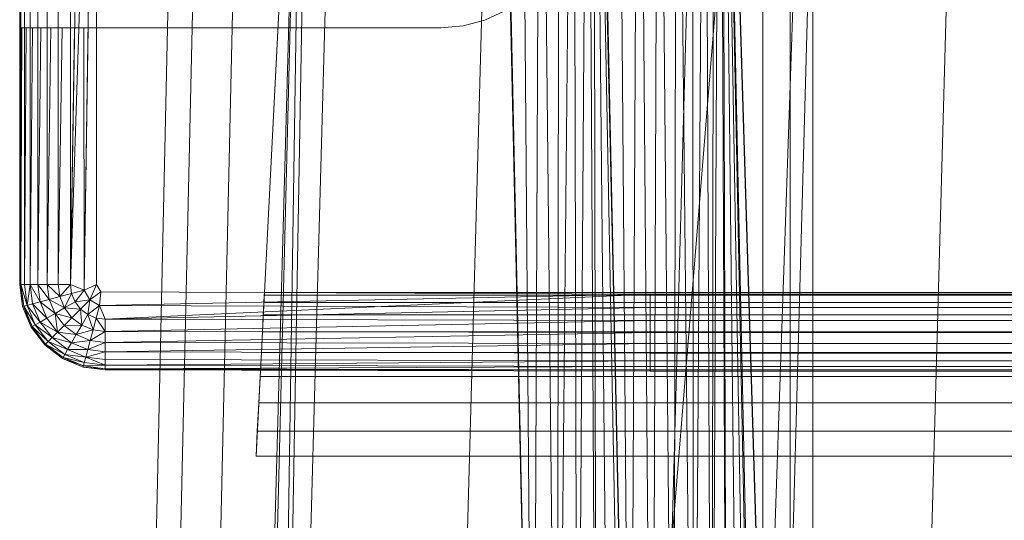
# Model space of a CAD drawing. Header units: metres. Extents: x 391.1 to 430.4, y 12.7 to 28.4.
# Tile 58 of 86: x 401.6805 to 401.8492, y 27.9089 to 27.9946. Entities that reach past the tile are written whole.
import ezdxf

# ---------------------------------------------------------------- set-up
doc = ezdxf.new("R2010")
doc.units = ezdxf.units.M
doc.layers.add('A-DETL-____-MBND', color=7, linetype='Continuous', lineweight=18)

# ---------------------------------------------------------------- blocks, each defined once
blk = doc.blocks.new('Family - Inodor PB-155331-02_ELEC_P0')
at = {"layer": 'A-DETL-____-MBND', "color": 253, "true_color": 0xaaaaaa}
for p, q in [((0.02769, 0.72747), (0.02057, 0.40793)), ((0.02769, 0.72747), (0.02057, 0.40793)), ((0.03191, 0.72725), (0.02479, 0.40776)), ((0.03191, 0.72725), (0.02479, 0.40776)), ((0.03874, 0.72691), (0.03162, 0.40749)), ((0.03874, 0.72691), (0.03162, 0.40749)), ((0.03494, 0.21652), (0.04902, 0.7262)), ((0.04902, 0.7262), (0.03612, 0.21652)), ((0.04902, 0.7262), (0.04107, 0.21652)), ((0.0502, 0.7262), (0.04107, 0.21652)), ((0.05515, 0.7262), (0.04107, 0.21652)), ((0.08204, 0.7262), (0.06796, 0.21652)), ((0.08802, 0.44565), (0.08189, 0.7262)), ((0.10461, 0.44571), (0.09848, 0.7262)), ((0.09861, 0.7256), (0.10461, 0.44571)), ((0.09861, 0.7256), (0.10461, 0.44571)), ((0.10238, 0.7256), (0.10461, 0.44571)), ((0.10238, 0.7256), (0.10461, 0.44571)), ((0.11707, 0.7262), (0.10299, 0.21652)), ((0.10604, 0.7256), (0.10461, 0.44571)), ((0.10461, 0.44571), (0.10604, 0.7256)), ((0.12737, 0.72561), (0.10471, 0.44572)), ((0.10471, 0.44572), (0.12737, 0.72561)), ((0.10604, 0.7256), (0.10839, 0.44571)), ((0.10604, 0.7256), (0.10839, 0.44571)), ((0.10947, 0.7256), (0.10839, 0.44571)), ((0.10839, 0.44571), (0.10947, 0.7256)), ((0.10947, 0.7256), (0.11204, 0.44571)), ((0.10947, 0.7256), (0.11204, 0.44571)), ((0.11257, 0.7256), (0.11204, 0.44571)), ((0.11204, 0.44571), (0.11257, 0.7256)), ((0.11257, 0.7256), (0.11547, 0.44571)), ((0.11257, 0.7256), (0.11547, 0.44571)), ((0.11525, 0.7256), (0.11547, 0.44571)), ((0.11525, 0.7256), (0.11547, 0.44571)), ((0.11742, 0.7256), (0.11547, 0.44571)), ((0.11547, 0.44571), (0.11742, 0.7256)), ((0.11742, 0.7256), (0.11858, 0.44571)), ((0.11742, 0.7256), (0.11858, 0.44571)), ((0.11902, 0.7256), (0.11858, 0.44571)), ((0.11858, 0.44571), (0.11902, 0.7256)), ((0.11858, 0.44571), (0.12, 0.7256)), ((0.11858, 0.44571), (0.12, 0.7256)), ((0.12, 0.7256), (0.12125, 0.44571)), ((0.12, 0.7256), (0.12125, 0.44571)), ((0.12032, 0.7256), (0.12632, 0.44571)), ((0.12032, 0.7256), (0.13594, 0.21593)), ((0.12032, 0.7256), (0.12632, 0.44571)), ((0.12032, 0.7256), (0.13594, 0.21593)), ((0.12032, 0.7256), (0.13646, 0.2042)), ((0.12032, 0.7256), (0.12632, 0.44571)), ((0.12032, 0.7256), (0.12125, 0.44571)), ((0.12032, 0.7256), (0.12343, 0.44571)), ((0.12032, 0.7256), (0.12125, 0.44571)), ((0.12032, 0.7256), (0.12503, 0.44571)), ((0.12032, 0.7256), (0.12343, 0.44571)), ((0.12032, 0.7256), (0.12601, 0.44571)), ((0.12032, 0.7256), (0.12503, 0.44571)), ((0.12032, 0.7256), (0.12632, 0.44571)), ((0.12032, 0.7256), (0.12601, 0.44571)), ((0.13782, 0.7262), (0.12375, 0.21652)), ((0.13594, 0.72561), (0.12632, 0.44571)), ((0.12632, 0.44571), (0.13594, 0.72561)), ((0.12737, 0.72561), (0.12737, 0.44571)), ((0.12737, 0.72561), (0.12737, 0.44571)), ((0.13205, 0.72561), (0.13205, 0.44571)), ((0.13205, 0.72561), (0.13205, 0.44571)), ((0.13594, 0.72561), (0.13594, 0.44571)), ((0.13594, 0.72561), (0.13594, 0.44571)), ((0.13594, 0.44571), (0.13594, 0.72561)), ((0.13594, 0.72561), (0.13594, 0.44571)), ((0.16159, 0.7262), (0.14752, 0.21652)), ((0.08202, 0.72555), (0.08802, 0.44565)), ((0.08202, 0.72555), (0.08802, 0.44565)), ((0.08578, 0.72555), (0.08802, 0.44565)), ((0.08578, 0.72555), (0.08802, 0.44565)), ((0.0892, 0.72555), (0.08802, 0.44565)), ((0.08802, 0.44565), (0.0892, 0.72555)), ((0.0892, 0.72555), (0.09212, 0.44566)), ((0.0892, 0.72555), (0.09212, 0.44566)), ((0.09248, 0.72555), (0.09212, 0.44566)), ((0.09212, 0.44566), (0.09248, 0.72555)), ((0.09212, 0.44566), (0.09491, 0.72555)), ((0.09212, 0.44566), (0.09491, 0.72555)), ((0.09491, 0.72555), (0.09554, 0.44566)), ((0.09491, 0.72555), (0.09554, 0.44566)), ((0.09737, 0.72555), (0.09554, 0.44566)), ((0.09554, 0.44566), (0.09737, 0.72555)), ((0.09737, 0.72555), (0.09882, 0.44566)), ((0.09737, 0.72555), (0.09882, 0.44566)), ((0.09837, 0.72555), (0.09882, 0.44566)), ((0.09837, 0.72555), (0.10126, 0.44566)), ((0.09837, 0.72555), (0.09882, 0.44566)), ((0.09837, 0.72555), (0.10371, 0.44566)), ((0.09837, 0.72555), (0.10126, 0.44566)), ((0.09837, 0.72555), (0.10471, 0.44572)), ((0.09837, 0.72555), (0.10371, 0.44566)), ((0.09837, 0.72555), (0.10471, 0.44572)), ((0, 0.57723), (0, 0.71226)), ((0, 0.57723), (0, 0.71226)), ((0, 0.57723), (0, 0.71226)), ((0, 0.71226), (0, 0.57723)), ((0.0002, 0.71226), (0.0002, 0.57723)), ((0.0008, 0.71226), (0.0008, 0.57723)), ((0.00177, 0.71226), (0.00177, 0.57723)), ((0.00309, 0.71226), (0.00309, 0.57723)), ((0.00472, 0.71226), (0.00472, 0.57723)), ((0.0066, 0.71226), (0.0066, 0.57723)), ((0.00868, 0.71226), (0.00868, 0.57723)), ((0.0109, 0.71226), (0.00868, 0.57723)), ((0.01318, 0.71226), (0.00868, 0.57723)), ((0.01318, 0.71226), (0.01102, 0.57626)), ((0.01318, 0.71226), (0.01318, 0.57723)), ((0.0405, 0.54781), (0.04887, 0.71226)), ((0.04887, 0.71226), (0.04193, 0.57586)), ((0, 0.62119), (0, 0.67979)), ((0.07969, 0.62251), (0.08316, 0.62413)), ((0, 0.62119), (0.00007, 0.62119)), ((0.00007, 0.62119), (0, 0.57723)), ((0.00007, 0.62119), (0, 0.57723)), ((0.0002, 0.62119), (0.00007, 0.62119)), ((0.0002, 0.62119), (0.0002, 0.57723)), ((0.00039, 0.62119), (0.0002, 0.57723)), ((0.00039, 0.62119), (0.0002, 0.62119)), ((0.0002, 0.57723), (0.0002, 0.62119)), ((0.00039, 0.62119), (0.0002, 0.57723)), ((0.0008, 0.62119), (0.00039, 0.62119)), ((0.0008, 0.62119), (0.0008, 0.57723)), ((0.00111, 0.62119), (0.0008, 0.57723)), ((0.00111, 0.62119), (0.0008, 0.62119)), ((0.0008, 0.57723), (0.0008, 0.62119)), ((0.00111, 0.62119), (0.0008, 0.57723)), ((0.00177, 0.62119), (0.00111, 0.62119)), ((0.00177, 0.62119), (0.00177, 0.57723)), ((0.0022, 0.62119), (0.00177, 0.57723)), ((0.0022, 0.62119), (0.00177, 0.62119)), ((0.00177, 0.57723), (0.00177, 0.62119)), ((0.0022, 0.62119), (0.00177, 0.57723)), ((0.00309, 0.62119), (0.0022, 0.62119)), ((0.00309, 0.62119), (0.00309, 0.57723)), ((0.00362, 0.62119), (0.00309, 0.57723)), ((0.00362, 0.62119), (0.00309, 0.62119)), ((0.00309, 0.57723), (0.00309, 0.62119)), ((0.00362, 0.62119), (0.00309, 0.57723)), ((0.00472, 0.62119), (0.00362, 0.62119)), ((0.00472, 0.62119), (0.00472, 0.57723)), ((0.00533, 0.62119), (0.00472, 0.57723)), ((0.00533, 0.62119), (0.00472, 0.62119)), ((0.00472, 0.57723), (0.00472, 0.62119)), ((0.00533, 0.62119), (0.00472, 0.57723)), ((0.0066, 0.62119), (0.00533, 0.62119)), ((0.0066, 0.62119), (0.0066, 0.57723)), ((0.00728, 0.62119), (0.0066, 0.57723)), ((0.00728, 0.62119), (0.0066, 0.62119)), ((0.0066, 0.57723), (0.0066, 0.62119)), ((0.00728, 0.62119), (0.0066, 0.57723)), ((0.00868, 0.62119), (0.00728, 0.62119)), ((0.00868, 0.62119), (0.00868, 0.57723)), ((0.0094, 0.62119), (0.00868, 0.57723)), ((0.0094, 0.62119), (0.00868, 0.62119)), ((0.00868, 0.57723), (0.00868, 0.62119)), ((0.0094, 0.62119), (0.00868, 0.57723)), ((0.01098, 0.62119), (0.0094, 0.62119)), ((0.01098, 0.62119), (0.01102, 0.57626)), ((0.01174, 0.62119), (0.01098, 0.62119)), ((0.01102, 0.57626), (0.01098, 0.62119)), ((0.01174, 0.62119), (0.01102, 0.57626)), ((0.01174, 0.62119), (0.01102, 0.57626)), ((0.01318, 0.62119), (0.01174, 0.62119)), ((0.01318, 0.62119), (0.01318, 0.57723)), ((0.01342, 0.62119), (0.01318, 0.62119)), ((0.01318, 0.57723), (0.01318, 0.62119)), ((0.01342, 0.62119), (0.04368, 0.62119)), ((0.04368, 0.62119), (0.04477, 0.62119)), ((0.04477, 0.62119), (0.07217, 0.62119)), ((0.07217, 0.62119), (0.07599, 0.62152)), ((0.07969, 0.62251), (0.07599, 0.62152)), ((0.0005, 0.57344), (0, 0.57723)), ((0.0005, 0.57344), (0, 0.57723)), ((0.0002, 0.57723), (0, 0.57723)), ((0.0005, 0.57344), (0, 0.57723)), ((0.0002, 0.57723), (0, 0.57723)), ((0, 0.57723), (0.0002, 0.57723)), ((0, 0.57723), (0.00069, 0.57349)), ((0, 0.57723), (0.00069, 0.57349)), ((0, 0.57723), (0.0005, 0.57344)), ((0.0002, 0.57723), (0.00069, 0.57349)), ((0.0008, 0.57723), (0.0002, 0.57723)), ((0.0002, 0.57723), (0.00069, 0.57349)), ((0.0002, 0.57723), (0.00127, 0.57365)), ((0.0002, 0.57723), (0.00069, 0.57349)), ((0.0008, 0.57723), (0.0002, 0.57723)), ((0.0002, 0.57723), (0.0008, 0.57723)), ((0.0002, 0.57723), (0.00127, 0.57365)), ((0.0008, 0.57723), (0.00127, 0.57365)), ((0.0008, 0.57723), (0.00177, 0.57723)), ((0.0008, 0.57723), (0.00127, 0.57365)), ((0.0008, 0.57723), (0.00177, 0.57723)), ((0.0008, 0.57723), (0.00127, 0.57365)), ((0.00177, 0.57723), (0.0008, 0.57723)), ((0.00177, 0.57723), (0.00127, 0.57365)), ((0.00127, 0.57365), (0.00177, 0.57723)), ((0.00177, 0.57723), (0.00221, 0.5739)), ((0.00309, 0.57723), (0.00177, 0.57723)), ((0.00177, 0.57723), (0.00221, 0.5739)), ((0.00177, 0.57723), (0.00348, 0.57424)), ((0.00177, 0.57723), (0.00221, 0.5739)), ((0.00309, 0.57723), (0.00177, 0.57723)), ((0.00177, 0.57723), (0.00309, 0.57723)), ((0.00177, 0.57723), (0.00348, 0.57424)), ((0.00309, 0.57723), (0.00348, 0.57424)), ((0.00472, 0.57723), (0.00309, 0.57723)), ((0.00309, 0.57723), (0.00348, 0.57424)), ((0.00309, 0.57723), (0.00505, 0.57466)), ((0.00309, 0.57723), (0.00348, 0.57424)), ((0.00472, 0.57723), (0.00309, 0.57723)), ((0.00309, 0.57723), (0.00472, 0.57723)), ((0.00309, 0.57723), (0.00505, 0.57466)), ((0.00472, 0.57723), (0.00505, 0.57466)), ((0.0066, 0.57723), (0.00472, 0.57723)), ((0.00472, 0.57723), (0.00505, 0.57466)), ((0.00472, 0.57723), (0.00687, 0.57515)), ((0.00472, 0.57723), (0.00505, 0.57466)), ((0.0066, 0.57723), (0.00472, 0.57723)), ((0.00472, 0.57723), (0.0066, 0.57723)), ((0.00472, 0.57723), (0.00687, 0.57515)), ((0.0066, 0.57723), (0.00687, 0.57515)), ((0.0066, 0.57723), (0.00868, 0.57723)), ((0.0066, 0.57723), (0.00687, 0.57515)), ((0.0066, 0.57723), (0.00868, 0.57723)), ((0.0066, 0.57723), (0.00687, 0.57515)), ((0.00868, 0.57723), (0.0066, 0.57723)), ((0.00868, 0.57723), (0.00687, 0.57515)), ((0.00687, 0.57515), (0.00868, 0.57723)), ((0.00868, 0.57723), (0.00888, 0.57569)), ((0.00868, 0.57723), (0.01102, 0.57626)), ((0.00868, 0.57723), (0.00888, 0.57569)), ((0.00868, 0.57723), (0.01102, 0.57626)), ((0.00868, 0.57723), (0.00888, 0.57569)), ((0.01102, 0.57626), (0.00868, 0.57723)), ((0.01102, 0.57626), (0.01318, 0.57723)), ((0.01318, 0.57723), (0.01102, 0.57626)), ((0.01102, 0.57626), (0.01318, 0.57723)), ((0.01318, 0.57723), (0.012, 0.57458)), ((0.012, 0.57458), (0.01318, 0.57723)), ((0.01318, 0.57723), (0.01391, 0.57596)), ((0.01318, 0.57723), (0.01391, 0.57596)), ((0.01318, 0.57723), (0.01391, 0.57596)), ((0.00687, 0.57515), (0.00888, 0.57569)), ((0.00687, 0.57515), (0.00888, 0.57569)), ((0.00687, 0.57515), (0.00888, 0.57569)), ((0.00888, 0.57569), (0.00768, 0.57321)), ((0.00768, 0.57321), (0.00888, 0.57569)), ((0.01102, 0.57626), (0.00888, 0.57569)), ((0.01102, 0.57626), (0.00888, 0.57569)), ((0.00888, 0.57569), (0.01102, 0.57626)), ((0.00888, 0.57569), (0.00948, 0.57425)), ((0.00888, 0.57569), (0.00948, 0.57425)), ((0.00888, 0.57569), (0.00948, 0.57425)), ((0.01102, 0.57626), (0.00948, 0.57425)), ((0.01102, 0.57626), (0.00948, 0.57425)), ((0.00948, 0.57425), (0.01102, 0.57626)), ((0.01102, 0.57626), (0.012, 0.57458)), ((0.01102, 0.57626), (0.012, 0.57458)), ((0.01391, 0.57596), (0.012, 0.57458)), ((0.012, 0.57458), (0.01391, 0.57596)), ((0.012, 0.57458), (0.01391, 0.57596)), ((0.01391, 0.57596), (0.01368, 0.57361)), ((0.01391, 0.57596), (0.01368, 0.57361)), ((0.01391, 0.57596), (0.01368, 0.57361)), ((0.10805, 0.57556), (0.01368, 0.57361)), ((0.01368, 0.57361), (0.10805, 0.57556)), ((0.01391, 0.57596), (0.10805, 0.57556)), ((0.01391, 0.57596), (0.10805, 0.57556)), ((0.01391, 0.57596), (0.10805, 0.57556)), ((0.10805, 0.57556), (0.01465, 0.57126)), ((0.04191, 0.57542), (0.04184, 0.57413)), ((0.04193, 0.57586), (0.04191, 0.57542)), ((0.35923, 0.57542), (0.04191, 0.57542)), ((0.3592, 0.57586), (0.04193, 0.57586)), ((0.10805, 0.57556), (0.29485, 0.57556)), ((0.10805, 0.57556), (0.29485, 0.57556)), ((0.10805, 0.57556), (0.10805, 0.57328)), ((0.10805, 0.57556), (0.29485, 0.57556)), ((0.10805, 0.57556), (0.10805, 0.57328)), ((0.00221, 0.5739), (0.00127, 0.57365)), ((0.00127, 0.57365), (0.00221, 0.5739)), ((0.00127, 0.57365), (0.00221, 0.5739)), ((0.00348, 0.57424), (0.00221, 0.5739)), ((0.00348, 0.57424), (0.00221, 0.5739)), ((0.00221, 0.5739), (0.00348, 0.57424)), ((0.00221, 0.5739), (0.0035, 0.57079)), ((0.00221, 0.5739), (0.0035, 0.57079)), ((0.00221, 0.5739), (0.00464, 0.57145)), ((0.00221, 0.5739), (0.00464, 0.57145)), ((0.00221, 0.5739), (0.0035, 0.57079)), ((0.00505, 0.57466), (0.00348, 0.57424)), ((0.00505, 0.57466), (0.00348, 0.57424)), ((0.00348, 0.57424), (0.00505, 0.57466)), ((0.00348, 0.57424), (0.00464, 0.57145)), ((0.00348, 0.57424), (0.00464, 0.57145)), ((0.00348, 0.57424), (0.00605, 0.57227)), ((0.00348, 0.57424), (0.00464, 0.57145)), ((0.00348, 0.57424), (0.00605, 0.57227)), ((0.00687, 0.57515), (0.00505, 0.57466)), ((0.00687, 0.57515), (0.00505, 0.57466)), ((0.00505, 0.57466), (0.00687, 0.57515)), ((0.00505, 0.57466), (0.00605, 0.57227)), ((0.00505, 0.57466), (0.00605, 0.57227)), ((0.00505, 0.57466), (0.00768, 0.57321)), ((0.00505, 0.57466), (0.00605, 0.57227)), ((0.00505, 0.57466), (0.00768, 0.57321)), ((0.00687, 0.57515), (0.00768, 0.57321)), ((0.00687, 0.57515), (0.00768, 0.57321)), ((0.00687, 0.57515), (0.00768, 0.57321)), ((0.00948, 0.57425), (0.00768, 0.57321)), ((0.00768, 0.57321), (0.00948, 0.57425)), ((0.00768, 0.57321), (0.00948, 0.57425)), ((0.00948, 0.57425), (0.012, 0.57458)), ((0.00948, 0.57425), (0.012, 0.57458)), ((0.00948, 0.57425), (0.012, 0.57458)), ((0.00948, 0.57425), (0.01043, 0.57301)), ((0.00948, 0.57425), (0.01043, 0.57301)), ((0.00948, 0.57425), (0.01043, 0.57301)), ((0.012, 0.57458), (0.01043, 0.57301)), ((0.012, 0.57458), (0.01043, 0.57301)), ((0.01043, 0.57301), (0.012, 0.57458)), ((0.012, 0.57458), (0.01167, 0.57206)), ((0.012, 0.57458), (0.01167, 0.57206)), ((0.01167, 0.57206), (0.012, 0.57458)), ((0.012, 0.57458), (0.01368, 0.57361)), ((0.012, 0.57458), (0.01368, 0.57361)), ((0.012, 0.57458), (0.01368, 0.57361)), ((0.04184, 0.57413), (0.04173, 0.57201)), ((0.35929, 0.57413), (0.04184, 0.57413)), ((0.00069, 0.57349), (0.0005, 0.57344)), ((0.00069, 0.57349), (0.0005, 0.57344)), ((0.0005, 0.57344), (0.00069, 0.57349)), ((0.00196, 0.56991), (0.0005, 0.57344)), ((0.00196, 0.56991), (0.0005, 0.57344)), ((0.00196, 0.56991), (0.0005, 0.57344)), ((0.0005, 0.57344), (0.00196, 0.56991)), ((0.00127, 0.57365), (0.00069, 0.57349)), ((0.00127, 0.57365), (0.00069, 0.57349)), ((0.00069, 0.57349), (0.00127, 0.57365)), ((0.00069, 0.57349), (0.00214, 0.57001)), ((0.00069, 0.57349), (0.00196, 0.56991)), ((0.00069, 0.57349), (0.00265, 0.57031)), ((0.00069, 0.57349), (0.00214, 0.57001)), ((0.00069, 0.57349), (0.00196, 0.56991)), ((0.00069, 0.57349), (0.00265, 0.57031)), ((0.00069, 0.57349), (0.00214, 0.57001)), ((0.00127, 0.57365), (0.00265, 0.57031)), ((0.00127, 0.57365), (0.00265, 0.57031)), ((0.00127, 0.57365), (0.0035, 0.57079)), ((0.00127, 0.57365), (0.0035, 0.57079)), ((0.00127, 0.57365), (0.00265, 0.57031)), ((0.00605, 0.57227), (0.00464, 0.57145)), ((0.00605, 0.57227), (0.00464, 0.57145)), ((0.00464, 0.57145), (0.00605, 0.57227)), ((0.00768, 0.57321), (0.00605, 0.57227)), ((0.00768, 0.57321), (0.00605, 0.57227)), ((0.00605, 0.57227), (0.00768, 0.57321)), ((0.00605, 0.57227), (0.00763, 0.57021)), ((0.00605, 0.57227), (0.00648, 0.56906)), ((0.00605, 0.57227), (0.00763, 0.57021)), ((0.00605, 0.57227), (0.00648, 0.56906)), ((0.00605, 0.57227), (0.00896, 0.57154)), ((0.00605, 0.57227), (0.00763, 0.57021)), ((0.00605, 0.57227), (0.00896, 0.57154)), ((0.00768, 0.57321), (0.00896, 0.57154)), ((0.00768, 0.57321), (0.00896, 0.57154)), ((0.00768, 0.57321), (0.01043, 0.57301)), ((0.00768, 0.57321), (0.00896, 0.57154)), ((0.00768, 0.57321), (0.01043, 0.57301)), ((0.01043, 0.57301), (0.00896, 0.57154)), ((0.01043, 0.57301), (0.00896, 0.57154)), ((0.00896, 0.57154), (0.01043, 0.57301)), ((0.01043, 0.57301), (0.01167, 0.57206)), ((0.01043, 0.57301), (0.01062, 0.57026)), ((0.01043, 0.57301), (0.01167, 0.57206)), ((0.01043, 0.57301), (0.01062, 0.57026)), ((0.01043, 0.57301), (0.01167, 0.57206)), ((0.01167, 0.57206), (0.01062, 0.57026)), ((0.01167, 0.57206), (0.01062, 0.57026)), ((0.01062, 0.57026), (0.01167, 0.57206)), ((0.01368, 0.57361), (0.01167, 0.57206)), ((0.01167, 0.57206), (0.01368, 0.57361)), ((0.01167, 0.57206), (0.01368, 0.57361)), ((0.01167, 0.57206), (0.01311, 0.57147)), ((0.01167, 0.57206), (0.01257, 0.56946)), ((0.01167, 0.57206), (0.01311, 0.57147)), ((0.01167, 0.57206), (0.01257, 0.56946)), ((0.01167, 0.57206), (0.01311, 0.57147)), ((0.01368, 0.57361), (0.01311, 0.57147)), ((0.01368, 0.57361), (0.01311, 0.57147)), ((0.01311, 0.57147), (0.01368, 0.57361)), ((0.01368, 0.57361), (0.01465, 0.57126)), ((0.01368, 0.57361), (0.01465, 0.57126)), ((0.01368, 0.57361), (0.10805, 0.57328)), ((0.01368, 0.57361), (0.01465, 0.57126)), ((0.01368, 0.57361), (0.10805, 0.57328)), ((0.10805, 0.57328), (0.01465, 0.57126)), ((0.10805, 0.57328), (0.01465, 0.57126)), ((0.01465, 0.57126), (0.10805, 0.57328)), ((0.10805, 0.57328), (0.29485, 0.57328)), ((0.10805, 0.57328), (0.10805, 0.57106)), ((0.10805, 0.57328), (0.29485, 0.57328)), ((0.10805, 0.57328), (0.29485, 0.57328)), ((0.10805, 0.57328), (0.10805, 0.57106)), ((0.0035, 0.57079), (0.00265, 0.57031)), ((0.0035, 0.57079), (0.00265, 0.57031)), ((0.00265, 0.57031), (0.0035, 0.57079)), ((0.00464, 0.57145), (0.0035, 0.57079)), ((0.00464, 0.57145), (0.0035, 0.57079)), ((0.0035, 0.57079), (0.00464, 0.57145)), ((0.0035, 0.57079), (0.00554, 0.56812)), ((0.0035, 0.57079), (0.00554, 0.56812)), ((0.0035, 0.57079), (0.00648, 0.56906)), ((0.0035, 0.57079), (0.00648, 0.56906)), ((0.0035, 0.57079), (0.00554, 0.56812)), ((0.00464, 0.57145), (0.00648, 0.56906)), ((0.00464, 0.57145), (0.00648, 0.56906)), ((0.00464, 0.57145), (0.00648, 0.56906)), ((0.00896, 0.57154), (0.00763, 0.57021)), ((0.00896, 0.57154), (0.00763, 0.57021)), ((0.00763, 0.57021), (0.00896, 0.57154)), ((0.00896, 0.57154), (0.01062, 0.57026)), ((0.00896, 0.57154), (0.01062, 0.57026)), ((0.00896, 0.57154), (0.01062, 0.57026)), ((0.01311, 0.57147), (0.01257, 0.56946)), ((0.01311, 0.57147), (0.01257, 0.56946)), ((0.01257, 0.56946), (0.01311, 0.57147)), ((0.01465, 0.57126), (0.01311, 0.57147)), ((0.01311, 0.57147), (0.01465, 0.56918)), ((0.01311, 0.57147), (0.01465, 0.57126)), ((0.01311, 0.57147), (0.01465, 0.57126)), ((0.01311, 0.57147), (0.01465, 0.56918)), ((0.01465, 0.57126), (0.01465, 0.56918)), ((0.01465, 0.57126), (0.10805, 0.57106)), ((0.01465, 0.57126), (0.01465, 0.56918)), ((0.01465, 0.57126), (0.10805, 0.57106)), ((0.01465, 0.57126), (0.01465, 0.56918)), ((0.01465, 0.57126), (0.10805, 0.57106)), ((0.10805, 0.57106), (0.01465, 0.56918)), ((0.01465, 0.56918), (0.10805, 0.57106)), ((0.04173, 0.57201), (0.04159, 0.56914)), ((0.3594, 0.57201), (0.04173, 0.57201)), ((0.10805, 0.57106), (0.29485, 0.57106)), ((0.10805, 0.57106), (0.10805, 0.56898)), ((0.10805, 0.57106), (0.29485, 0.57106)), ((0.10805, 0.57106), (0.29485, 0.57106)), ((0.10805, 0.57106), (0.10805, 0.56898)), ((0.00214, 0.57001), (0.00196, 0.56991)), ((0.00214, 0.57001), (0.00196, 0.56991)), ((0.00196, 0.56991), (0.00214, 0.57001)), ((0.00429, 0.56687), (0.00196, 0.56991)), ((0.00429, 0.56687), (0.00196, 0.56991)), ((0.00429, 0.56687), (0.00196, 0.56991)), ((0.00196, 0.56991), (0.00429, 0.56687)), ((0.00265, 0.57031), (0.00214, 0.57001)), ((0.00265, 0.57031), (0.00214, 0.57001)), ((0.00214, 0.57001), (0.00265, 0.57031)), ((0.00214, 0.57001), (0.00443, 0.56702)), ((0.00214, 0.57001), (0.00429, 0.56687)), ((0.00214, 0.57001), (0.00485, 0.56744)), ((0.00214, 0.57001), (0.00443, 0.56702)), ((0.00214, 0.57001), (0.00429, 0.56687)), ((0.00214, 0.57001), (0.00485, 0.56744)), ((0.00214, 0.57001), (0.00443, 0.56702)), ((0.00265, 0.57031), (0.00485, 0.56744)), ((0.00265, 0.57031), (0.00485, 0.56744)), ((0.00265, 0.57031), (0.00554, 0.56812)), ((0.00265, 0.57031), (0.00554, 0.56812)), ((0.00265, 0.57031), (0.00485, 0.56744)), ((0.00648, 0.56906), (0.00554, 0.56812)), ((0.00648, 0.56906), (0.00554, 0.56812)), ((0.00554, 0.56812), (0.00648, 0.56906)), ((0.00763, 0.57021), (0.00648, 0.56906)), ((0.00763, 0.57021), (0.00648, 0.56906)), ((0.00648, 0.56906), (0.00763, 0.57021)), ((0.00648, 0.56906), (0.00887, 0.56722)), ((0.00648, 0.56906), (0.00887, 0.56722)), ((0.00648, 0.56906), (0.00968, 0.56863)), ((0.00648, 0.56906), (0.00968, 0.56863)), ((0.00648, 0.56906), (0.00887, 0.56722)), ((0.00763, 0.57021), (0.01062, 0.57026)), ((0.00763, 0.57021), (0.01062, 0.57026)), ((0.00763, 0.57021), (0.00968, 0.56863)), ((0.00763, 0.57021), (0.00968, 0.56863)), ((0.00763, 0.57021), (0.00968, 0.56863)), ((0.01062, 0.57026), (0.00968, 0.56863)), ((0.01062, 0.57026), (0.00968, 0.56863)), ((0.00968, 0.56863), (0.01062, 0.57026)), ((0.00968, 0.56863), (0.01257, 0.56946)), ((0.00968, 0.56863), (0.01257, 0.56946)), ((0.01062, 0.57026), (0.01257, 0.56946)), ((0.01062, 0.57026), (0.01257, 0.56946)), ((0.01062, 0.57026), (0.01257, 0.56946)), ((0.01257, 0.56946), (0.01208, 0.56764)), ((0.01257, 0.56946), (0.01208, 0.56764)), ((0.01208, 0.56764), (0.01257, 0.56946)), ((0.01208, 0.56764), (0.01465, 0.56918)), ((0.01208, 0.56764), (0.01465, 0.56918)), ((0.01257, 0.56946), (0.01465, 0.56918)), ((0.01257, 0.56946), (0.01465, 0.56918)), ((0.01257, 0.56946), (0.01465, 0.56918)), ((0.01465, 0.56918), (0.01465, 0.5673)), ((0.01465, 0.56918), (0.10805, 0.56898)), ((0.01465, 0.56918), (0.01465, 0.5673)), ((0.01465, 0.56918), (0.10805, 0.56898)), ((0.01465, 0.56918), (0.01465, 0.5673)), ((0.01465, 0.56918), (0.10805, 0.56898)), ((0.10805, 0.56898), (0.01465, 0.5673)), ((0.01465, 0.5673), (0.10805, 0.56898)), ((0.04159, 0.56914), (0.04141, 0.56559)), ((0.35955, 0.56914), (0.04159, 0.56914)), ((0.10805, 0.56898), (0.29485, 0.56898)), ((0.10805, 0.56898), (0.10805, 0.5671)), ((0.10805, 0.56898), (0.29485, 0.56898)), ((0.10805, 0.56898), (0.29485, 0.56898)), ((0.10805, 0.56898), (0.10805, 0.5671)), ((0.00443, 0.56702), (0.00429, 0.56687)), ((0.00443, 0.56702), (0.00429, 0.56687)), ((0.00429, 0.56687), (0.00443, 0.56702)), ((0.00485, 0.56744), (0.00443, 0.56702)), ((0.00485, 0.56744), (0.00443, 0.56702)), ((0.00443, 0.56702), (0.00485, 0.56744)), ((0.00443, 0.56702), (0.00743, 0.56472)), ((0.00443, 0.56702), (0.00743, 0.56472)), ((0.00443, 0.56702), (0.00772, 0.56524)), ((0.00443, 0.56702), (0.00772, 0.56524)), ((0.00443, 0.56702), (0.00743, 0.56472)), ((0.00554, 0.56812), (0.00485, 0.56744)), ((0.00554, 0.56812), (0.00485, 0.56744)), ((0.00485, 0.56744), (0.00554, 0.56812)), ((0.00485, 0.56744), (0.00772, 0.56524)), ((0.00485, 0.56744), (0.00772, 0.56524)), ((0.00485, 0.56744), (0.00821, 0.56608)), ((0.00485, 0.56744), (0.00821, 0.56608)), ((0.00485, 0.56744), (0.00772, 0.56524)), ((0.00554, 0.56812), (0.00821, 0.56608)), ((0.00554, 0.56812), (0.00821, 0.56608)), ((0.00554, 0.56812), (0.00887, 0.56722)), ((0.00554, 0.56812), (0.00887, 0.56722)), ((0.00554, 0.56812), (0.00821, 0.56608)), ((0.00887, 0.56722), (0.00821, 0.56608)), ((0.00887, 0.56722), (0.00821, 0.56608)), ((0.00821, 0.56608), (0.00887, 0.56722)), ((0.00968, 0.56863), (0.00887, 0.56722)), ((0.00968, 0.56863), (0.00887, 0.56722)), ((0.00887, 0.56722), (0.00968, 0.56863)), ((0.00887, 0.56722), (0.01208, 0.56764)), ((0.00887, 0.56722), (0.01208, 0.56764)), ((0.00887, 0.56722), (0.01166, 0.56607)), ((0.00887, 0.56722), (0.01166, 0.56607)), ((0.00887, 0.56722), (0.01166, 0.56607)), ((0.00968, 0.56863), (0.01208, 0.56764)), ((0.00968, 0.56863), (0.01208, 0.56764)), ((0.00968, 0.56863), (0.01208, 0.56764)), ((0.01208, 0.56764), (0.01166, 0.56607)), ((0.01208, 0.56764), (0.01166, 0.56607)), ((0.01166, 0.56607), (0.01208, 0.56764)), ((0.01166, 0.56607), (0.01465, 0.5673)), ((0.01166, 0.56607), (0.01465, 0.5673)), ((0.01208, 0.56764), (0.01465, 0.5673)), ((0.01208, 0.56764), (0.01465, 0.5673)), ((0.01208, 0.56764), (0.01465, 0.5673)), ((0.01465, 0.5673), (0.01465, 0.56567)), ((0.01465, 0.5673), (0.10805, 0.5671)), ((0.01465, 0.5673), (0.01465, 0.56567)), ((0.01465, 0.5673), (0.10805, 0.5671)), ((0.01465, 0.5673), (0.01465, 0.56567)), ((0.01465, 0.5673), (0.10805, 0.5671)), ((0.10805, 0.5671), (0.01465, 0.56567)), ((0.01465, 0.56567), (0.10805, 0.5671)), ((0.10805, 0.5671), (0.29485, 0.5671)), ((0.10805, 0.5671), (0.10805, 0.56547)), ((0.10805, 0.5671), (0.29485, 0.5671)), ((0.10805, 0.5671), (0.29485, 0.5671)), ((0.10805, 0.5671), (0.10805, 0.56547)), ((0.00733, 0.56455), (0.00429, 0.56687)), ((0.00733, 0.56455), (0.00429, 0.56687)), ((0.00733, 0.56455), (0.00429, 0.56687)), ((0.00429, 0.56687), (0.00743, 0.56472)), ((0.00429, 0.56687), (0.00743, 0.56472)), ((0.00429, 0.56687), (0.00733, 0.56455)), ((0.00821, 0.56608), (0.00772, 0.56524)), ((0.00821, 0.56608), (0.00772, 0.56524)), ((0.00772, 0.56524), (0.00821, 0.56608)), ((0.00821, 0.56608), (0.01132, 0.56479)), ((0.00821, 0.56608), (0.01132, 0.56479)), ((0.00821, 0.56608), (0.01166, 0.56607)), ((0.00821, 0.56608), (0.01166, 0.56607)), ((0.00821, 0.56608), (0.01132, 0.56479)), ((0.01166, 0.56607), (0.01132, 0.56479)), ((0.01166, 0.56607), (0.01132, 0.56479)), ((0.01132, 0.56479), (0.01166, 0.56607)), ((0.01132, 0.56479), (0.01465, 0.56567)), ((0.01132, 0.56479), (0.01465, 0.56567)), ((0.01166, 0.56607), (0.01465, 0.56567)), ((0.01166, 0.56607), (0.01465, 0.56567)), ((0.01166, 0.56607), (0.01465, 0.56567)), ((0.01465, 0.56567), (0.01465, 0.56435)), ((0.01465, 0.56567), (0.10805, 0.56547)), ((0.01465, 0.56567), (0.01465, 0.56435)), ((0.01465, 0.56567), (0.10805, 0.56547)), ((0.01465, 0.56567), (0.01465, 0.56435)), ((0.01465, 0.56567), (0.10805, 0.56547)), ((0.04141, 0.56559), (0.0412, 0.56149)), ((0.35973, 0.5656), (0.04141, 0.56559)), ((0.10805, 0.56547), (0.10805, 0.56415)), ((0.10805, 0.56547), (0.29485, 0.56547)), ((0.10805, 0.56547), (0.10805, 0.56415)), ((0.10805, 0.56547), (0.29485, 0.56547)), ((0.10805, 0.56547), (0.29485, 0.56547)), ((0.10805, 0.56547), (0.10805, 0.56415)), ((0.00743, 0.56472), (0.00733, 0.56455)), ((0.00743, 0.56472), (0.00733, 0.56455)), ((0.00733, 0.56455), (0.00743, 0.56472)), ((0.01086, 0.56308), (0.00733, 0.56455)), ((0.01086, 0.56308), (0.00733, 0.56455)), ((0.01086, 0.56308), (0.00733, 0.56455)), ((0.00733, 0.56455), (0.01091, 0.56328)), ((0.00733, 0.56455), (0.01091, 0.56328)), ((0.00733, 0.56455), (0.01086, 0.56308)), ((0.00772, 0.56524), (0.00743, 0.56472)), ((0.00772, 0.56524), (0.00743, 0.56472)), ((0.00743, 0.56472), (0.00772, 0.56524)), ((0.00743, 0.56472), (0.01091, 0.56328)), ((0.00743, 0.56472), (0.01091, 0.56328)), ((0.00743, 0.56472), (0.01106, 0.56385)), ((0.00743, 0.56472), (0.01106, 0.56385)), ((0.00743, 0.56472), (0.01091, 0.56328)), ((0.00772, 0.56524), (0.01106, 0.56385)), ((0.00772, 0.56524), (0.01106, 0.56385)), ((0.00772, 0.56524), (0.01132, 0.56479)), ((0.00772, 0.56524), (0.01132, 0.56479)), ((0.00772, 0.56524), (0.01106, 0.56385)), ((0.01106, 0.56385), (0.01091, 0.56328)), ((0.01106, 0.56385), (0.01091, 0.56328)), ((0.01091, 0.56328), (0.01106, 0.56385)), ((0.01132, 0.56479), (0.01106, 0.56385)), ((0.01132, 0.56479), (0.01106, 0.56385)), ((0.01106, 0.56385), (0.01132, 0.56479)), ((0.01106, 0.56385), (0.01465, 0.56338)), ((0.01106, 0.56385), (0.01465, 0.56338)), ((0.01106, 0.56385), (0.01465, 0.56338)), ((0.01465, 0.56435), (0.01132, 0.56479)), ((0.01132, 0.56479), (0.01465, 0.56338)), ((0.01132, 0.56479), (0.01465, 0.56435)), ((0.01132, 0.56479), (0.01465, 0.56435)), ((0.01132, 0.56479), (0.01465, 0.56338)), ((0.01465, 0.56435), (0.01465, 0.56338)), ((0.01465, 0.56435), (0.10805, 0.56415)), ((0.01465, 0.56435), (0.01465, 0.56338)), ((0.01465, 0.56435), (0.10805, 0.56415)), ((0.01465, 0.56435), (0.10805, 0.56415)), ((0.01465, 0.56435), (0.01465, 0.56338)), ((0.10805, 0.56415), (0.01465, 0.56338)), ((0.01465, 0.56338), (0.10805, 0.56415)), ((0.10805, 0.56415), (0.10805, 0.56318)), ((0.10805, 0.56415), (0.29485, 0.56415)), ((0.10805, 0.56415), (0.10805, 0.56318)), ((0.10805, 0.56415), (0.29485, 0.56415)), ((0.10805, 0.56415), (0.29485, 0.56415)), ((0.10805, 0.56415), (0.10805, 0.56318)), ((0.01091, 0.56328), (0.01086, 0.56308)), ((0.01091, 0.56328), (0.01086, 0.56308)), ((0.01086, 0.56308), (0.01091, 0.56328)), ((0.01465, 0.56258), (0.01086, 0.56308)), ((0.01465, 0.56258), (0.01086, 0.56308)), ((0.01465, 0.56258), (0.01086, 0.56308)), ((0.01086, 0.56308), (0.01465, 0.56278)), ((0.01086, 0.56308), (0.01465, 0.56278)), ((0.01086, 0.56308), (0.01465, 0.56258)), ((0.01091, 0.56328), (0.01465, 0.56338)), ((0.01091, 0.56328), (0.01465, 0.56338)), ((0.01091, 0.56328), (0.01465, 0.56278)), ((0.01091, 0.56328), (0.01465, 0.56278)), ((0.01091, 0.56328), (0.01465, 0.56278)), ((0.01465, 0.56338), (0.01465, 0.56278)), ((0.01465, 0.56338), (0.10805, 0.56318)), ((0.01465, 0.56338), (0.01465, 0.56278)), ((0.01465, 0.56338), (0.10805, 0.56318)), ((0.01465, 0.56338), (0.01465, 0.56278)), ((0.01465, 0.56338), (0.10805, 0.56318)), ((0.10805, 0.56318), (0.01465, 0.56278)), ((0.01465, 0.56278), (0.10805, 0.56318)), ((0.01465, 0.56278), (0.01465, 0.56258)), ((0.01465, 0.56278), (0.10805, 0.56258)), ((0.01465, 0.56278), (0.01465, 0.56258)), ((0.01465, 0.56278), (0.10805, 0.56258)), ((0.01465, 0.56278), (0.01465, 0.56258)), ((0.01465, 0.56278), (0.10805, 0.56258)), ((0.38826, 0.56258), (0.01465, 0.56258)), ((0.38826, 0.56258), (0.01465, 0.56258)), ((0.10805, 0.56238), (0.01465, 0.56258)), ((0.10805, 0.56258), (0.01465, 0.56258)), ((0.01465, 0.56258), (0.10805, 0.56258)), ((0.01465, 0.56258), (0.10805, 0.56238)), ((0.10805, 0.56318), (0.10805, 0.56258)), ((0.10805, 0.56318), (0.29485, 0.56318)), ((0.10805, 0.56318), (0.10805, 0.56258)), ((0.10805, 0.56318), (0.29485, 0.56318)), ((0.10805, 0.56318), (0.29485, 0.56318)), ((0.10805, 0.56318), (0.10805, 0.56258)), ((0.10805, 0.56258), (0.10805, 0.56238)), ((0.10805, 0.56258), (0.29485, 0.56258)), ((0.10805, 0.56258), (0.10805, 0.56238)), ((0.10805, 0.56258), (0.29485, 0.56258)), ((0.10805, 0.56258), (0.29485, 0.56258)), ((0.10805, 0.56258), (0.10805, 0.56238)), ((0.29485, 0.56238), (0.10805, 0.56238)), ((0.10805, 0.56238), (0.29485, 0.56238)), ((0.0412, 0.56149), (0.04097, 0.55695)), ((0.35993, 0.56149), (0.0412, 0.56149)), ((0.04097, 0.55695), (0.04072, 0.55211)), ((0.36017, 0.55695), (0.04097, 0.55695)), ((0.04072, 0.55211), (0.0405, 0.54781)), ((0.36041, 0.55211), (0.04072, 0.55211)), ((0.0405, 0.54781), (0.36063, 0.54781))]:
    blk.add_line(p, q, dxfattribs=at)
blk = doc.blocks.new('LONDR55-XX_ZZ-ARQ-CAA-M3D-Londres55_ifc-1-02_ELEC_P0')
at = {"layer": 'A-DETL-____-MBND', "color": 253, "lineweight": 18, "true_color": 0xaaaaaa}
blk.add_blockref('Family - Inodor PB-155331-02_ELEC_P0', (401.68048, 27.37206), dxfattribs=at)

msp = doc.modelspace()

# ---------------------------------------------------------------- block references
at = {"lineweight": 5}
msp.add_blockref('LONDR55-XX_ZZ-ARQ-CAA-M3D-Londres55_ifc-1-02_ELEC_P0', (0, 0), dxfattribs=at)

doc.saveas('drawing.dxf')
